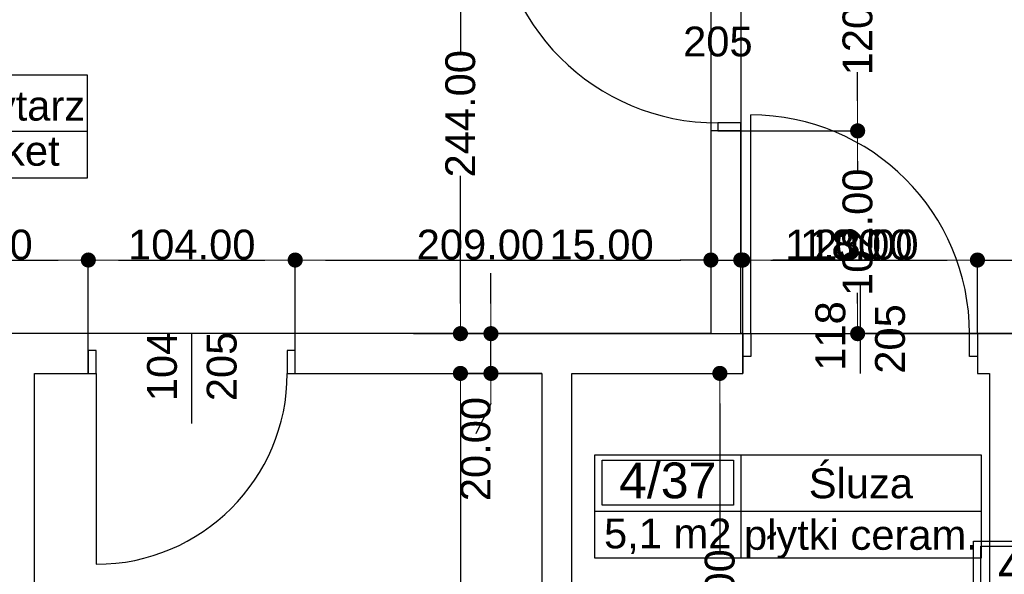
# Model space of a CAD drawing. Header units: millimetres. Extents: x -166872 to -65719, y 14266 to 44345.
# Tile 9 of 65: x -132723 to -127773, y 20599 to 23389. Entities that reach past the tile are written whole.
import ezdxf
from ezdxf.enums import TextEntityAlignment as Align

# ---------------------------------------------------------------- set-up
doc = ezdxf.new("R2010")
doc.units = ezdxf.units.MM
doc.header["$MEASUREMENT"] = 0
for name, color, linetype in [('Drzwi', 7, 'Continuous'), ('Obiekt', 7, 'Continuous'), ('Strefa', 7, 'Continuous'), ('Wymiary', 63, 'Continuous'), ('Ściana', 7, 'Continuous')]:
    doc.layers.add(name, color=color, linetype=linetype)
doc.styles.add('Arial', font='txt')
doc.dimstyles.new('GENERATED_STYLE__1', dxfattribs={"dimtxt": 150, "dimasz": 152, "dimexe": 0.18, "dimexo": 0, "dimgap": 0.09, "dimtad": 1, "dimtih": 1, "dimtoh": 1, "dimlfac": 0.1, "dimzin": 0, "dimdsep": 46, "dimtxsty": 'Arial', "dimblk": 'ARROWHEAD_11', "dimblk1": 'ARROWHEAD_11', "dimblk2": 'ARROWHEAD_11', "dimcen": 0.09, "dimclrd": 114, "dimclre": 114, "dimclrt": 114, "dimazin": 0, "dimtfac": 1, "dimtdec": 4, "dimtmove": 0, "dimatfit": 3, "dimfxl": 1, "dimtolj": 1, "dimtzin": 0, "dimarcsym": 0})
doc.dimstyles.new('GENERATED_STYLE__2', dxfattribs={"dimtxt": 150, "dimasz": 152, "dimexe": 0.18, "dimexo": 0, "dimgap": 0.09, "dimtad": 1, "dimlfac": 0.1, "dimzin": 0, "dimdsep": 46, "dimtxsty": 'Arial', "dimblk": 'ARROWHEAD_11', "dimblk1": 'ARROWHEAD_11', "dimblk2": 'ARROWHEAD_11', "dimcen": 0.09, "dimclrd": 114, "dimclre": 114, "dimclrt": 114, "dimazin": 0, "dimtfac": 1, "dimtdec": 4, "dimtmove": 0, "dimatfit": 3, "dimfxl": 1, "dimtolj": 1, "dimtzin": 0, "dimarcsym": 0})

# ---------------------------------------------------------------- blocks, each defined once
blk = doc.blocks.new('Korytarz_4_33_33', base_point=(-133184.4, 22827.7))
at = {"layer": 'Strefa'}
for p, q in [((-133963.4, 23110.6), (-132383.7, 23110.6)), ((-133963.4, 22592), (-133963.4, 23110.6)), ((-133924.5, 23084.7), (-133223.3, 23084.7)), ((-133924.5, 22858.4), (-133924.5, 23084.7)), ((-133223.3, 23084.7), (-133223.3, 22858.4)), ((-133184.4, 23110.6), (-133184.4, 22592)), ((-132383.7, 23110.6), (-132383.7, 22592)), ((-133963.4, 22827.7), (-132383.7, 22827.7)), ((-133223.3, 22858.4), (-133924.5, 22858.4)), ((-132383.7, 22592), (-133963.4, 22592))]:
    blk.add_line(p, q, dxfattribs=at)
at = {"layer": 'Strefa', "style": 'Arial'}
for tag, height, p in [('ROOM_NUMBER', 180, (-133573.9, 22982.7)), ('ROOM_NAME', 150, (-132784.1, 22956.1)), ('floor_f', 150, (-132784.1, 22729)), ('ROOM_CALC_AREA', 150, (-133573.9, 22715.7))]:
    blk.add_attdef(tag, text='', height=height, dxfattribs=at).set_placement(p, align=Align.MIDDLE_CENTER)
blk = doc.blocks.new('Śluza_4_37_37', base_point=(-129098, 20916.1))
at = {"layer": 'Strefa'}
for p, q in [((-129832.1, 21198.9), (-127889.9, 21198.9)), ((-129832.1, 20680.4), (-129832.1, 21198.9)), ((-129098, 21198.9), (-129098, 20680.4)), ((-127889.9, 21198.9), (-127889.9, 20680.4)), ((-129795.4, 21173), (-129134.7, 21173)), ((-129795.4, 20946.7), (-129795.4, 21173)), ((-129134.7, 21173), (-129134.7, 20946.7)), ((-129134.7, 20946.7), (-129795.4, 20946.7)), ((-129832.1, 20916.1), (-127889.9, 20916.1)), ((-127889.9, 20680.4), (-129832.1, 20680.4))]:
    blk.add_line(p, q, dxfattribs=at)
at = {"layer": 'Strefa', "style": 'Arial'}
for tag, height, p in [('ROOM_NUMBER', 180, (-129465, 21071)), ('ROOM_NAME', 150, (-128493.9, 21056.3)), ('ROOM_CALC_AREA', 150, (-129465, 20804)), ('floor_f', 150, (-128493.9, 20797))]:
    blk.add_attdef(tag, text='', height=height, dxfattribs=at).set_placement(p, align=Align.MIDDLE_CENTER)
blk = doc.blocks.new('Pom. porządk._4_38_38', base_point=(-127193.2, 20482.5))
at = {"layer": 'Strefa'}
for p, q in [((-127927.2, 20765.4), (-125802.2, 20765.4)), ((-127927.2, 20246.8), (-127927.2, 20765.4)), ((-127193.2, 20765.4), (-127193.2, 20246.8)), ((-125802.2, 20765.4), (-125802.2, 20246.8)), ((-127890.5, 20739.4), (-127229.9, 20739.4)), ((-127890.5, 20513.1), (-127890.5, 20739.4)), ((-127229.9, 20739.4), (-127229.9, 20513.1)), ((-127229.9, 20513.1), (-127890.5, 20513.1)), ((-127927.2, 20482.5), (-125802.2, 20482.5)), ((-125802.2, 20246.8), (-127927.2, 20246.8))]:
    blk.add_line(p, q, dxfattribs=at)
at = {"layer": 'Strefa', "style": 'Arial'}
for tag, height, p in [('ROOM_NUMBER', 180, (-127560.2, 20637.4)), ('ROOM_NAME', 150, (-126497.7, 20610.9)), ('ROOM_CALC_AREA', 150, (-127560.2, 20370.4)), ('floor_f', 150, (-126497.7, 20363.4))]:
    blk.add_attdef(tag, text='', height=height, dxfattribs=at).set_placement(p, align=Align.MIDDLE_CENTER)
blk = doc.blocks.new('ARROWHEAD_11')
at = {"color": 0, "linetype": 'Continuous', "lineweight": 0}
blk.add_line((0, 0), (-1, 0), dxfattribs=at)
at = {"color": 0, "linetype": 'Continuous', "lineweight": 0, "const_width": 0.25, "flags": 128}
blk.add_lwpolyline([(-0.125, 0, 1), (0.125, 0, 1)], format="xyb", close=True, dxfattribs=at)
blk = doc.blocks.new('*D5620')
at = {"layer": 'Defpoints', "color": 0}
for p in [(-132378, 22179.6), (-133578, 21809.3), (-132378, 21809.3)]:
    blk.add_point(p, dxfattribs=at)
at = {"layer": 'Wymiary', "color": 114, "lineweight": -2}
for p, q in [((-133578, 21809.3), (-133578, 22179.8)), ((-133426, 22179.6), (-132530, 22179.6)), ((-132378, 21809.3), (-132378, 22179.8))]:
    blk.add_line(p, q, dxfattribs=at)
at = {"layer": 'Wymiary', "color": 114, "lineweight": -2, "xscale": 152, "yscale": 152, "zscale": 152, "rotation": 180}
blk.add_blockref('ARROWHEAD_11', (-133578, 22179.6), dxfattribs=at)
at = {"layer": 'Wymiary', "color": 114, "lineweight": -2, "xscale": 152, "yscale": 152, "zscale": 152}
blk.add_blockref('ARROWHEAD_11', (-132378, 22179.6), dxfattribs=at)
at = {"layer": 'Wymiary', "color": 114, "lineweight": 13, "insert": (-132978, 22256.3), "char_height": 150, "attachment_point": 5, "style": 'Arial'}
blk.add_mtext('\\A1;120.00', dxfattribs=at)
blk = doc.blocks.new('*D5671')
at = {"layer": 'Defpoints', "color": 0}
for p in [(-131338, 22179.6), (-132378, 21809.3), (-131338, 21809.3)]:
    blk.add_point(p, dxfattribs=at)
at = {"layer": 'Wymiary', "color": 114, "lineweight": -2}
for p, q in [((-132378, 21809.3), (-132378, 22179.8)), ((-132226, 22179.6), (-131490, 22179.6)), ((-131338, 21809.3), (-131338, 22179.8))]:
    blk.add_line(p, q, dxfattribs=at)
at = {"layer": 'Wymiary', "color": 114, "lineweight": -2, "xscale": 152, "yscale": 152, "zscale": 152, "rotation": 180}
blk.add_blockref('ARROWHEAD_11', (-132378, 22179.6), dxfattribs=at)
at = {"layer": 'Wymiary', "color": 114, "lineweight": -2, "xscale": 152, "yscale": 152, "zscale": 152}
blk.add_blockref('ARROWHEAD_11', (-131338, 22179.6), dxfattribs=at)
at = {"layer": 'Wymiary', "color": 114, "lineweight": 13, "insert": (-131858, 22256.3), "char_height": 150, "attachment_point": 5, "style": 'Arial'}
blk.add_mtext('\\A1;104.00', dxfattribs=at)
blk = doc.blocks.new('*D5672')
at = {"layer": 'Defpoints', "color": 0}
for p in [(-129248, 26879.3), (-129248, 22179.6), (-131338, 21809.3)]:
    blk.add_point(p, dxfattribs=at)
at = {"layer": 'Wymiary', "color": 114, "lineweight": -2}
for p, q in [((-129248, 26879.3), (-129248, 22179.5)), ((-131338, 21809.3), (-131338, 22179.8)), ((-131186, 22179.6), (-129400, 22179.6))]:
    blk.add_line(p, q, dxfattribs=at)
at = {"layer": 'Wymiary', "color": 114, "lineweight": -2, "xscale": 152, "yscale": 152, "zscale": 152, "rotation": 180}
blk.add_blockref('ARROWHEAD_11', (-131338, 22179.6), dxfattribs=at)
at = {"layer": 'Wymiary', "color": 114, "lineweight": -2, "xscale": 152, "yscale": 152, "zscale": 152}
blk.add_blockref('ARROWHEAD_11', (-129248, 22179.6), dxfattribs=at)
at = {"layer": 'Wymiary', "color": 114, "lineweight": 13, "insert": (-130406.8, 22256.3), "char_height": 150, "attachment_point": 5, "style": 'Arial'}
blk.add_mtext('\\A1;209.00', dxfattribs=at)
blk = doc.blocks.new('*D5673')
at = {"layer": 'Defpoints', "color": 0}
for p in [(-129248, 26879.3), (-129098, 26879.3), (-129098, 22179.6)]:
    blk.add_point(p, dxfattribs=at)
at = {"layer": 'Wymiary', "color": 114, "lineweight": -2}
for p, q in [((-129248, 26879.3), (-129248, 22179.5)), ((-129098, 26879.3), (-129098, 22179.5)), ((-130043.6, 22179.6), (-129552, 22179.6)), ((-129552, 22179.6), (-129400, 22179.6)), ((-129248, 22179.6), (-129098, 22179.6)), ((-128946, 22179.6), (-128794, 22179.6))]:
    blk.add_line(p, q, dxfattribs=at)
at = {"layer": 'Wymiary', "color": 114, "lineweight": -2, "xscale": 152, "yscale": 152, "zscale": 152}
blk.add_blockref('ARROWHEAD_11', (-129248, 22179.6), dxfattribs=at)
at = {"layer": 'Wymiary', "color": 114, "lineweight": -2, "xscale": 152, "yscale": 152, "zscale": 152, "rotation": 180}
blk.add_blockref('ARROWHEAD_11', (-129098, 22179.6), dxfattribs=at)
at = {"layer": 'Wymiary', "color": 114, "lineweight": 13, "insert": (-129797.9, 22256.3), "char_height": 150, "attachment_point": 5, "style": 'Arial'}
blk.add_mtext('\\A1;15.00', dxfattribs=at)
blk = doc.blocks.new('*D5674')
at = {"layer": 'Defpoints', "color": 0}
for p in [(-129098, 26879.3), (-129088, 22179.6), (-129088, 21609.3)]:
    blk.add_point(p, dxfattribs=at)
at = {"layer": 'Wymiary', "color": 114, "lineweight": -2}
for p, q in [((-129098, 26879.3), (-129098, 22179.5)), ((-129250, 22179.6), (-129402, 22179.6)), ((-129098, 22179.6), (-129088, 22179.6)), ((-129088, 21609.3), (-129088, 22179.8)), ((-128784, 22179.6), (-128936, 22179.6)), ((-128408.9, 22179.6), (-128784, 22179.6))]:
    blk.add_line(p, q, dxfattribs=at)
at = {"layer": 'Wymiary', "color": 114, "lineweight": -2, "xscale": 152, "yscale": 152, "zscale": 152}
blk.add_blockref('ARROWHEAD_11', (-129098, 22179.6), dxfattribs=at)
at = {"layer": 'Wymiary', "color": 114, "lineweight": -2, "xscale": 152, "yscale": 152, "zscale": 152, "rotation": 180}
blk.add_blockref('ARROWHEAD_11', (-129088, 22179.6), dxfattribs=at)
at = {"layer": 'Wymiary', "color": 114, "lineweight": 13, "insert": (-128596.4, 22256.3), "char_height": 150, "attachment_point": 5, "style": 'Arial'}
blk.add_mtext('\\A1;1.00', dxfattribs=at)
blk = doc.blocks.new('*D5675')
at = {"layer": 'Defpoints', "color": 0}
for p in [(-127908, 22179.6), (-127908, 21809.3), (-129088, 21609.3)]:
    blk.add_point(p, dxfattribs=at)
at = {"layer": 'Wymiary', "color": 114, "lineweight": -2}
for p, q in [((-129088, 21609.3), (-129088, 22179.8)), ((-128936, 22179.6), (-128060, 22179.6)), ((-127908, 21809.3), (-127908, 22179.8))]:
    blk.add_line(p, q, dxfattribs=at)
at = {"layer": 'Wymiary', "color": 114, "lineweight": -2, "xscale": 152, "yscale": 152, "zscale": 152, "rotation": 180}
blk.add_blockref('ARROWHEAD_11', (-129088, 22179.6), dxfattribs=at)
at = {"layer": 'Wymiary', "color": 114, "lineweight": -2, "xscale": 152, "yscale": 152, "zscale": 152}
blk.add_blockref('ARROWHEAD_11', (-127908, 22179.6), dxfattribs=at)
at = {"layer": 'Wymiary', "color": 114, "lineweight": 13, "insert": (-128554.9, 22256.3), "char_height": 150, "attachment_point": 5, "style": 'Arial'}
blk.add_mtext('\\A1;118.00', dxfattribs=at)
blk = doc.blocks.new('*D5676')
at = {"layer": 'Defpoints', "color": 0}
for p in [(-127678, 22179.6), (-127908, 21809.3), (-127678, 21809.3)]:
    blk.add_point(p, dxfattribs=at)
at = {"layer": 'Wymiary', "color": 114, "lineweight": -2}
for p, q in [((-128720.3, 22179.6), (-128212, 22179.6)), ((-128212, 22179.6), (-128060, 22179.6)), ((-127908, 21809.3), (-127908, 22179.8)), ((-127908, 22179.6), (-127678, 22179.6)), ((-127678, 21809.3), (-127678, 22179.8)), ((-127526, 22179.6), (-127374, 22179.6))]:
    blk.add_line(p, q, dxfattribs=at)
at = {"layer": 'Wymiary', "color": 114, "lineweight": -2, "xscale": 152, "yscale": 152, "zscale": 152}
blk.add_blockref('ARROWHEAD_11', (-127908, 22179.6), dxfattribs=at)
at = {"layer": 'Wymiary', "color": 114, "lineweight": -2, "xscale": 152, "yscale": 152, "zscale": 152, "rotation": 180}
blk.add_blockref('ARROWHEAD_11', (-127678, 22179.6), dxfattribs=at)
at = {"layer": 'Wymiary', "color": 114, "lineweight": 13, "insert": (-128466.2, 22256.4), "char_height": 150, "attachment_point": 5, "style": 'Arial'}
blk.add_mtext('\\A1;23.00', dxfattribs=at)
blk = doc.blocks.new('*D6141')
at = {"layer": 'Defpoints', "color": 0}
for p in [(-129948, 21609.3), (-129203, 21609.3), (-129948, 19199.3)]:
    blk.add_point(p, dxfattribs=at)
at = {"layer": 'Wymiary', "color": 114, "lineweight": -2}
for p, q in [((-129948, 21609.3), (-129202.8, 21609.3)), ((-129203, 21457.3), (-129203, 20716.8)), ((-129203, 19351.3), (-129203, 20091.8)), ((-129948, 19199.3), (-129202.8, 19199.3))]:
    blk.add_line(p, q, dxfattribs=at)
at = {"layer": 'Wymiary', "color": 114, "lineweight": -2, "xscale": 152, "yscale": 152, "zscale": 152}
for p, rotation in [((-129203, 21609.3), 90), ((-129203, 19199.3), 270)]:
    blk.add_blockref('ARROWHEAD_11', p, dxfattribs=dict(at, rotation=rotation))
at = {"layer": 'Wymiary', "color": 114, "lineweight": 13, "insert": (-129203, 20404.3), "char_height": 150, "attachment_point": 5, "rotation": 90, "style": 'Arial'}
blk.add_mtext('\\A1;241.00', dxfattribs=at)
blk = doc.blocks.new('*D6149')
at = {"layer": 'Defpoints', "color": 0}
for p in [(-134877.8, 21809.3), (-130743.7, 21809.3), (-132798, 21609.3)]:
    blk.add_point(p, dxfattribs=at)
at = {"layer": 'Wymiary', "color": 114, "lineweight": -2}
for p, q in [((-134877.8, 21961.3), (-134877.8, 22113.3)), ((-130743.7, 21809.3), (-134878, 21809.3)), ((-134877.8, 21609.3), (-134877.8, 21809.3)), ((-132798, 21609.3), (-134878, 21609.3)), ((-134877.8, 21457.3), (-134954.5, 21305.3))]:
    blk.add_line(p, q, dxfattribs=at)
at = {"layer": 'Wymiary', "color": 114, "lineweight": -2, "xscale": 152, "yscale": 152, "zscale": 152}
for p, rotation in [((-134877.8, 21809.3), 270), ((-134877.8, 21609.3), 90)]:
    blk.add_blockref('ARROWHEAD_11', p, dxfattribs=dict(at, rotation=rotation))
at = {"layer": 'Wymiary', "color": 114, "lineweight": 13, "insert": (-134954.5, 21228.6), "char_height": 150, "attachment_point": 5, "rotation": 90, "style": 'Arial'}
blk.add_mtext('\\A1;20.00', dxfattribs=at)
blk = doc.blocks.new('*D6150')
at = {"layer": 'Defpoints', "color": 0}
for p in [(-135031.2, 24249.3), (-133968, 24249.3), (-130743.7, 21809.3)]:
    blk.add_point(p, dxfattribs=at)
at = {"layer": 'Wymiary', "color": 114, "lineweight": -2}
for p, q in [((-133968, 24249.3), (-135031.3, 24249.3)), ((-135031.2, 24097.3), (-135031.2, 23227.9)), ((-135031.2, 21961.3), (-135031.2, 22603)), ((-130743.7, 21809.3), (-135031.3, 21809.3))]:
    blk.add_line(p, q, dxfattribs=at)
at = {"layer": 'Wymiary', "color": 114, "lineweight": -2, "xscale": 152, "yscale": 152, "zscale": 152}
for p, rotation in [((-135031.2, 24249.3), 90), ((-135031.2, 21809.3), 270)]:
    blk.add_blockref('ARROWHEAD_11', p, dxfattribs=dict(at, rotation=rotation))
at = {"layer": 'Wymiary', "color": 114, "lineweight": 13, "insert": (-135031.2, 22915.5), "char_height": 150, "attachment_point": 5, "rotation": 90, "style": 'Arial'}
blk.add_mtext('\\A1;244.00', dxfattribs=at)
blk = doc.blocks.new('*D6154')
at = {"layer": 'Defpoints', "color": 0}
for p in [(-130507.2, 21609.3), (-130098, 21609.3), (-130098, 19049.3)]:
    blk.add_point(p, dxfattribs=at)
at = {"layer": 'Wymiary', "color": 114, "lineweight": -2}
for p, q in [((-130098, 21609.3), (-130507.3, 21609.3)), ((-130507.2, 21457.3), (-130507.2, 20528)), ((-130507.2, 19201.3), (-130507.2, 19903)), ((-130098, 19049.3), (-130507.3, 19049.3))]:
    blk.add_line(p, q, dxfattribs=at)
at = {"layer": 'Wymiary', "color": 114, "lineweight": -2, "xscale": 152, "yscale": 152, "zscale": 152}
for p, rotation in [((-130507.2, 21609.3), 90), ((-130507.2, 19049.3), 270)]:
    blk.add_blockref('ARROWHEAD_11', p, dxfattribs=dict(at, rotation=rotation))
at = {"layer": 'Wymiary', "color": 114, "lineweight": 13, "insert": (-130507.2, 20215.5), "char_height": 150, "attachment_point": 5, "rotation": 90, "style": 'Arial'}
blk.add_mtext('\\A1;256.00', dxfattribs=at)
blk = doc.blocks.new('*D6155')
at = {"layer": 'Defpoints', "color": 0}
for p in [(-130353.8, 21809.3), (-130098, 21809.3), (-130098, 21609.3)]:
    blk.add_point(p, dxfattribs=at)
at = {"layer": 'Wymiary', "color": 114, "lineweight": -2}
for p, q in [((-130353.8, 21961.3), (-130353.8, 22113.3)), ((-130098, 21809.3), (-130354, 21809.3)), ((-130353.8, 21609.3), (-130353.8, 21809.3)), ((-130098, 21609.3), (-130354, 21609.3)), ((-130353.8, 21457.3), (-130430.5, 21305.3))]:
    blk.add_line(p, q, dxfattribs=at)
at = {"layer": 'Wymiary', "color": 114, "lineweight": -2, "xscale": 152, "yscale": 152, "zscale": 152}
for p, rotation in [((-130353.8, 21809.3), 270), ((-130353.8, 21609.3), 90)]:
    blk.add_blockref('ARROWHEAD_11', p, dxfattribs=dict(at, rotation=rotation))
at = {"layer": 'Wymiary', "color": 114, "lineweight": 13, "insert": (-130430.5, 21228.6), "char_height": 150, "attachment_point": 5, "rotation": 90, "style": 'Arial'}
blk.add_mtext('\\A1;20.00', dxfattribs=at)
blk = doc.blocks.new('*D6156')
at = {"layer": 'Defpoints', "color": 0}
for p in [(-133968, 24249.3), (-130507.2, 24249.3), (-130098, 21809.3)]:
    blk.add_point(p, dxfattribs=at)
at = {"layer": 'Wymiary', "color": 114, "lineweight": -2}
for p, q in [((-133968, 24249.3), (-130507, 24249.3)), ((-130507.2, 24097.3), (-130507.2, 23227.9)), ((-130507.2, 21961.3), (-130507.2, 22603)), ((-130098, 21809.3), (-130507.3, 21809.3))]:
    blk.add_line(p, q, dxfattribs=at)
at = {"layer": 'Wymiary', "color": 114, "lineweight": -2, "xscale": 152, "yscale": 152, "zscale": 152}
for p, rotation in [((-130507.2, 24249.3), 90), ((-130507.2, 21809.3), 270)]:
    blk.add_blockref('ARROWHEAD_11', p, dxfattribs=dict(at, rotation=rotation))
at = {"layer": 'Wymiary', "color": 114, "lineweight": 13, "insert": (-130507.2, 22915.5), "char_height": 150, "attachment_point": 5, "rotation": 90, "style": 'Arial'}
blk.add_mtext('\\A1;244.00', dxfattribs=at)
blk = doc.blocks.new('*D6160')
at = {"layer": 'Defpoints', "color": 0}
for p in [(-129098, 22829.3), (-128510.4, 22829.3), (-127908, 21809.3)]:
    blk.add_point(p, dxfattribs=at)
at = {"layer": 'Wymiary', "color": 114, "lineweight": -2}
for p, q in [((-129098, 22829.3), (-128510.2, 22829.3)), ((-128510.4, 22677.3), (-128510.4, 22623.4)), ((-128510.4, 21961.3), (-128510.4, 22015.2)), ((-127908, 21809.3), (-128510.6, 21809.3))]:
    blk.add_line(p, q, dxfattribs=at)
at = {"layer": 'Wymiary', "color": 114, "lineweight": -2, "xscale": 152, "yscale": 152, "zscale": 152}
for p, rotation in [((-128510.4, 22829.3), 90), ((-128510.4, 21809.3), 270)]:
    blk.add_blockref('ARROWHEAD_11', p, dxfattribs=dict(at, rotation=rotation))
at = {"layer": 'Wymiary', "color": 114, "lineweight": 13, "insert": (-128510.4, 22319.3), "char_height": 150, "attachment_point": 5, "rotation": 90, "style": 'Arial'}
blk.add_mtext('\\A1;102.00', dxfattribs=at)
blk = doc.blocks.new('*D6161')
at = {"layer": 'Defpoints', "color": 0}
for p in [(-129098, 24029.3), (-128510.4, 24029.3), (-129098, 22829.3)]:
    blk.add_point(p, dxfattribs=at)
at = {"layer": 'Wymiary', "color": 114, "lineweight": -2}
for p, q in [((-129098, 24029.3), (-128510.2, 24029.3)), ((-128510.4, 23877.3), (-128510.4, 23733.4)), ((-128510.4, 22981.3), (-128510.4, 23125.1)), ((-129098, 22829.3), (-128510.2, 22829.3))]:
    blk.add_line(p, q, dxfattribs=at)
at = {"layer": 'Wymiary', "color": 114, "lineweight": -2, "xscale": 152, "yscale": 152, "zscale": 152}
for p, rotation in [((-128510.4, 24029.3), 90), ((-128510.4, 22829.3), 270)]:
    blk.add_blockref('ARROWHEAD_11', p, dxfattribs=dict(at, rotation=rotation))
at = {"layer": 'Wymiary', "color": 114, "lineweight": 13, "insert": (-128510.4, 23429.3), "char_height": 150, "attachment_point": 5, "rotation": 90, "style": 'Arial'}
blk.add_mtext('\\A1;120.00', dxfattribs=at)
blk = doc.blocks.new('*D6165')
at = {"layer": 'Defpoints', "color": 0}
for p in [(-130743.7, 21809.3), (-126631.7, 21809.3), (-126498, 21609.3)]:
    blk.add_point(p, dxfattribs=at)
at = {"layer": 'Wymiary', "color": 114, "lineweight": -2}
for p, q in [((-126631.7, 21961.3), (-126631.7, 22113.3)), ((-130743.7, 21809.3), (-126631.6, 21809.3)), ((-126631.7, 21609.3), (-126631.7, 21809.3)), ((-126498, 21609.3), (-126631.9, 21609.3)), ((-126631.7, 21457.3), (-126708.4, 21305.3))]:
    blk.add_line(p, q, dxfattribs=at)
at = {"layer": 'Wymiary', "color": 114, "lineweight": -2, "xscale": 152, "yscale": 152, "zscale": 152}
for p, rotation in [((-126631.7, 21809.3), 270), ((-126631.7, 21609.3), 90)]:
    blk.add_blockref('ARROWHEAD_11', p, dxfattribs=dict(at, rotation=rotation))
at = {"layer": 'Wymiary', "color": 114, "lineweight": 13, "insert": (-126708.4, 21228.6), "char_height": 150, "attachment_point": 5, "rotation": 90, "style": 'Arial'}
blk.add_mtext('\\A1;20.00', dxfattribs=at)
blk = doc.blocks.new('*D6166')
at = {"layer": 'Defpoints', "color": 0}
for p in [(-126785.1, 24299.4), (-126508, 24299.4), (-130743.7, 21809.3)]:
    blk.add_point(p, dxfattribs=at)
at = {"layer": 'Wymiary', "color": 114, "lineweight": -2}
for p, q in [((-126508, 24299.4), (-126785.3, 24299.4)), ((-126785.1, 24147.4), (-126785.1, 23366.8)), ((-126785.1, 21961.3), (-126785.1, 22741.9)), ((-130743.7, 21809.3), (-126784.9, 21809.3))]:
    blk.add_line(p, q, dxfattribs=at)
at = {"layer": 'Wymiary', "color": 114, "lineweight": -2, "xscale": 152, "yscale": 152, "zscale": 152}
for p, rotation in [((-126785.1, 24299.4), 90), ((-126785.1, 21809.3), 270)]:
    blk.add_blockref('ARROWHEAD_11', p, dxfattribs=dict(at, rotation=rotation))
at = {"layer": 'Wymiary', "color": 114, "lineweight": 13, "insert": (-126785.1, 23054.3), "char_height": 150, "attachment_point": 5, "rotation": 90, "style": 'Arial'}
blk.add_mtext('\\A1;249.00', dxfattribs=at)
blk = doc.blocks.new('*D6253')
at = {"layer": 'Defpoints', "color": 0}
for p in [(-67558, 20909.2), (-67558, 15257.7), (-140258, 14639.3)]:
    blk.add_point(p, dxfattribs=at)
at = {"layer": 'Wymiary', "color": 114, "lineweight": -2}
for p, q in [((-67558, 20909.2), (-67558, 15257.6)), ((-140258, 14639.3), (-140258, 15257.9)), ((-140106, 15257.7), (-67710, 15257.7))]:
    blk.add_line(p, q, dxfattribs=at)
at = {"layer": 'Wymiary', "color": 114, "lineweight": -2, "xscale": 152, "yscale": 152, "zscale": 152, "rotation": 180}
blk.add_blockref('ARROWHEAD_11', (-140258, 15257.7), dxfattribs=at)
at = {"layer": 'Wymiary', "color": 114, "lineweight": -2, "xscale": 152, "yscale": 152, "zscale": 152}
blk.add_blockref('ARROWHEAD_11', (-67558, 15257.7), dxfattribs=at)
at = {"layer": 'Wymiary', "color": 114, "lineweight": 13, "insert": (-103908, 15334.4), "char_height": 150, "attachment_point": 5, "style": 'Arial'}
blk.add_mtext('\\A1;7270.01', dxfattribs=at)

msp = doc.modelspace()

# ---------------------------------------------------------------- linework, layer by layer
at = {"layer": 'Drzwi'}
for p, q in [((-129098.018, 22869.281), (-129213.018, 22869.281)), ((-129213.018, 22869.281), (-129213.018, 22829.281)), ((-129098.018, 22829.281), (-129098.018, 22869.281)), ((-129048.019, 21809.32), (-129048.019, 22909.32)), ((-129213.018, 22829.281), (-129098.018, 22829.281)), ((-129098.018, 22829.281), (-129213.018, 22829.281)), ((-129088.019, 21809.32), (-129048.019, 21809.32)), ((-129088.019, 21694.32), (-129088.019, 21809.32)), ((-129088.019, 21809.32), (-129088.019, 21694.32)), ((-129048.019, 21809.32), (-129048.019, 21694.32)), ((-127948.019, 21694.32), (-127948.019, 21809.32)), ((-127948.019, 21809.32), (-127908.019, 21809.32)), ((-127908.019, 21809.32), (-127908.019, 21694.32)), ((-127908.019, 21809.32), (-127908.019, 21694.32)), ((-132338.018, 21724.32), (-132378.018, 21724.32)), ((-132378.018, 21724.32), (-132378.018, 21609.32)), ((-132378.018, 21609.32), (-132378.018, 21724.32)), ((-132338.018, 21609.32), (-132338.018, 21724.32)), ((-131338.018, 21724.32), (-131378.018, 21724.32)), ((-131378.018, 21724.32), (-131378.018, 21609.32)), ((-131338.018, 21609.32), (-131338.018, 21724.32)), ((-131338.018, 21609.32), (-131338.018, 21724.32)), ((-129048.019, 21694.32), (-129088.019, 21694.32)), ((-127908.019, 21694.32), (-127948.019, 21694.32)), ((-132378.018, 21609.32), (-132338.018, 21609.32)), ((-132338.018, 21609.32), (-132338.018, 20649.32)), ((-131378.018, 21609.32), (-131338.018, 21609.32))]:
    msp.add_line(p, q, dxfattribs=at)
for centre, radius, start, end in [((-129213.018, 23989.281), 1120, 180, 270), ((-129048.019, 21809.32), 1100, 0, 90), ((-132338.018, 21609.32), 960, 270, 0)]:
    msp.add_arc(centre, radius, start, end, dxfattribs=at)
at = {"layer": 'Obiekt'}
for p, q in [((-128498.019, 22060.699), (-128498.019, 21609.32)), ((-131858.018, 21357.942), (-131858.018, 21809.32))]:
    msp.add_line(p, q, dxfattribs=at)
at = {"layer": 'Ściana'}
for p, q in [((-129213.018, 22829.281), (-129248.018, 22829.281)), ((-129098.018, 22829.281), (-129213.018, 22829.281)), ((-132378.018, 21724.32), (-132378.018, 21809.32)), ((-131338.018, 21724.32), (-131338.018, 21809.32)), ((-129088.019, 21809.32), (-129088.019, 21694.32)), ((-127908.019, 21809.32), (-127908.019, 21694.32)), ((-132378.018, 21609.32), (-132378.018, 21724.32)), ((-131338.018, 21609.32), (-131338.018, 21724.32)), ((-129088.019, 21694.32), (-129088.019, 21609.32)), ((-127908.019, 21694.32), (-127908.019, 21609.32))]:
    msp.add_line(p, q, dxfattribs=at)
at = {"layer": 'Ściana', "flags": 128}
for points in [[(-129248.018, 22829.281), (-129248.018, 21809.32)], [(-129098.018, 21809.32), (-129098.018, 22829.281)], [(-132378.018, 21809.32), (-133578.018, 21809.32)], [(-129248.018, 21809.32), (-131338.018, 21809.32)], [(-129088.019, 21809.32), (-129098.018, 21809.32)], [(-127678.019, 21809.32), (-127908.019, 21809.32)], [(-132648.018, 21609.32), (-132378.018, 21609.32)], [(-132648.018, 16399.32), (-132648.018, 21609.32)], [(-131338.018, 21609.32), (-130098.019, 21609.32)], [(-130098.019, 21609.32), (-130098.019, 19049.32)], [(-129948.019, 19199.32), (-129948.019, 21609.32)], [(-129948.019, 21609.32), (-129088.019, 21609.32)], [(-127908.019, 21609.32), (-127848.019, 21609.32)], [(-127848.019, 21609.32), (-127848.019, 19199.32)]]:
    msp.add_lwpolyline(points, dxfattribs=at)

# ---------------------------------------------------------------- block references
at = {"layer": 'Strefa'}
ref = msp.add_blockref('Korytarz_4_33_33', (-133184.385, 22827.732), dxfattribs=at)
ref.add_attrib('ROOM_NAME', 'Korytarz', dxfattribs={"color": 7, "height": 150, "style": 'Arial'}).set_placement((-132784.064, 22956.132), align=Align.MIDDLE_CENTER)
ref.add_attrib('ROOM_NUMBER', '4/33', dxfattribs={"color": 7, "height": 180, "style": 'Arial'}).set_placement((-133573.905, 22982.68), align=Align.MIDDLE_CENTER)
ref.add_attrib('ROOM_CALC_AREA', '16,8 m2', dxfattribs={"color": 7, "height": 150, "style": 'Arial'}).set_placement((-133573.905, 22715.678), align=Align.MIDDLE_CENTER)
ref.add_attrib('floor_f', 'tarket', dxfattribs={"color": 7, "height": 150, "style": 'Arial'}).set_placement((-132784.064, 22729.05), align=Align.MIDDLE_CENTER)
ref = msp.add_blockref('Śluza_4_37_37', (-129098.019, 20916.074), dxfattribs=at)
ref.add_attrib('ROOM_NAME', 'Śluza', dxfattribs={"color": 7, "height": 150, "style": 'Arial'}).set_placement((-128493.935, 21056.337), align=Align.MIDDLE_CENTER)
ref.add_attrib('ROOM_NUMBER', '4/37', dxfattribs={"color": 7, "height": 180, "style": 'Arial'}).set_placement((-129465.039, 21071.021), align=Align.MIDDLE_CENTER)
ref.add_attrib('ROOM_CALC_AREA', '5,1 m2', dxfattribs={"color": 7, "height": 150, "style": 'Arial'}).set_placement((-129465.039, 20804.02), align=Align.MIDDLE_CENTER)
ref.add_attrib('floor_f', 'płytki ceram.', dxfattribs={"color": 7, "height": 150, "style": 'Arial'}).set_placement((-128493.935, 20796.974), align=Align.MIDDLE_CENTER)
ref = msp.add_blockref('Pom. porządk._4_38_38', (-127193.207, 20482.502), dxfattribs=at)
ref.add_attrib('ROOM_NAME', 'Pom. porządk.', dxfattribs={"color": 7, "height": 150, "style": 'Arial'}).set_placement((-126497.686, 20610.902), align=Align.MIDDLE_CENTER)
ref.add_attrib('ROOM_NUMBER', '4/38', dxfattribs={"color": 7, "height": 180, "style": 'Arial'}).set_placement((-127560.228, 20637.388), align=Align.MIDDLE_CENTER)
ref.add_attrib('ROOM_CALC_AREA', '3,7 m2', dxfattribs={"color": 7, "height": 150, "style": 'Arial'}).set_placement((-127560.228, 20370.448), align=Align.MIDDLE_CENTER)
ref.add_attrib('floor_f', 'płytki ceram.', dxfattribs={"color": 7, "height": 150, "style": 'Arial'}).set_placement((-126497.686, 20363.402), align=Align.MIDDLE_CENTER)

# ---------------------------------------------------------------- texts
at = {"layer": 'Obiekt', "insert": (-129387.845, 23201.813), "char_height": 150, "attachment_point": 7, "style": 'Arial'}
msp.add_mtext('\\A1;{\\fArial|b0|i0|c238|p38;205}', dxfattribs=at)
at = {"layer": 'Obiekt', "char_height": 150, "attachment_point": 7, "rotation": 90, "style": 'Arial'}
for s, insert in [('\\A1;{\\fArial|b0|i0|c238|p38;118}', (-128570.55, 21622.746)), ('\\A1;{\\fArial|b0|i0|c238|p38;205}', (-128270.55, 21607.66)), ('\\A1;{\\fArial|b0|i0|c238|p38;104}', (-131930.55, 21469.494)), ('\\A1;{\\fArial|b0|i0|c238|p38;205}', (-131630.55, 21469.494))]:
    msp.add_mtext(s, dxfattribs=dict(at, insert=insert))

# ---------------------------------------------------------------- dimensions: what is measured, and where the dimension line sits
at = {"layer": 'Wymiary', "lineweight": 13}
for base, p1, p2, picture, middle in [((-129248.018, 22179.638), (-131338.018, 21809.32), (-129248.018, 26879.301), '*D5672', (-130406.847, 22179.638)), ((-129098.018, 22179.638), (-129248.018, 26879.301), (-129098.018, 26879.301), '*D5673', (-129797.879, 22179.638)), ((-129088.019, 22179.638), (-129098.018, 26879.301), (-129088.019, 21609.32), '*D5674', (-128596.429, 22179.638)), ((-132378.018, 22179.638), (-133578.018, 21809.32), (-132378.018, 21809.32), '*D5620', (-132978.018, 22179.638)), ((-131338.018, 22179.638), (-132378.018, 21809.32), (-131338.018, 21809.32), '*D5671', (-131858.018, 22179.638)), ((-127908.019, 22179.638), (-129088.019, 21609.32), (-127908.019, 21809.32), '*D5675', (-128554.933, 22179.638)), ((-127678.019, 22179.638), (-127908.019, 21809.32), (-127678.019, 21809.32), '*D5676', (-128466.219, 22179.638)), ((-67557.968, 15257.749), (-140258.019, 14639.32), (-67557.968, 20909.241), '*D6253', (-103907.994, 15257.749))]:
    dim = msp.add_linear_dim(base=base, p1=p1, p2=p2, dimstyle='GENERATED_STYLE__1', dxfattribs=at)
    dim.commit()
    dim.dimension.update_dxf_attribs({"geometry": picture, "text_midpoint": middle, "dimtype": 128})
for base, p1, p2, picture, middle in [((-126785.088, 24299.363), (-130743.717, 21809.32), (-126508.019, 24299.363), '*D6166', (-126785.088, 23054.341)), ((-135031.165, 24249.281), (-130743.717, 21809.32), (-133968.018, 24249.281), '*D6150', (-135031.165, 22915.472)), ((-130507.167, 24249.281), (-130098.019, 21809.32), (-133968.018, 24249.281), '*D6156', (-130507.167, 22915.472)), ((-128510.374, 24029.281), (-129098.018, 22829.281), (-129098.018, 24029.281), '*D6161', (-128510.374, 23429.281)), ((-128510.374, 22829.281), (-127908.019, 21809.32), (-129098.018, 22829.281), '*D6160', (-128510.374, 22319.301)), ((-134877.813, 21809.32), (-132798.018, 21609.32), (-130743.717, 21809.32), '*D6149', (-134954.489, 21228.644)), ((-126631.736, 21809.32), (-126498.019, 21609.32), (-130743.717, 21809.32), '*D6165', (-126708.412, 21228.644)), ((-130353.815, 21809.32), (-130098.019, 21609.32), (-130098.019, 21809.32), '*D6155', (-130430.491, 21228.644)), ((-130507.167, 21609.32), (-130098.019, 19049.32), (-130098.019, 21609.32), '*D6154', (-130507.167, 20215.491)), ((-129203.019, 21609.32), (-129948.019, 19199.32), (-129948.019, 21609.32), '*D6141', (-129203.019, 20404.32))]:
    dim = msp.add_linear_dim(base=base, p1=p1, p2=p2, angle=90, dimstyle='GENERATED_STYLE__2', dxfattribs=at)
    dim.commit()
    dim.dimension.update_dxf_attribs({"geometry": picture, "text_midpoint": middle, "dimtype": 128, "text_rotation": 90})

doc.saveas('drawing.dxf')
